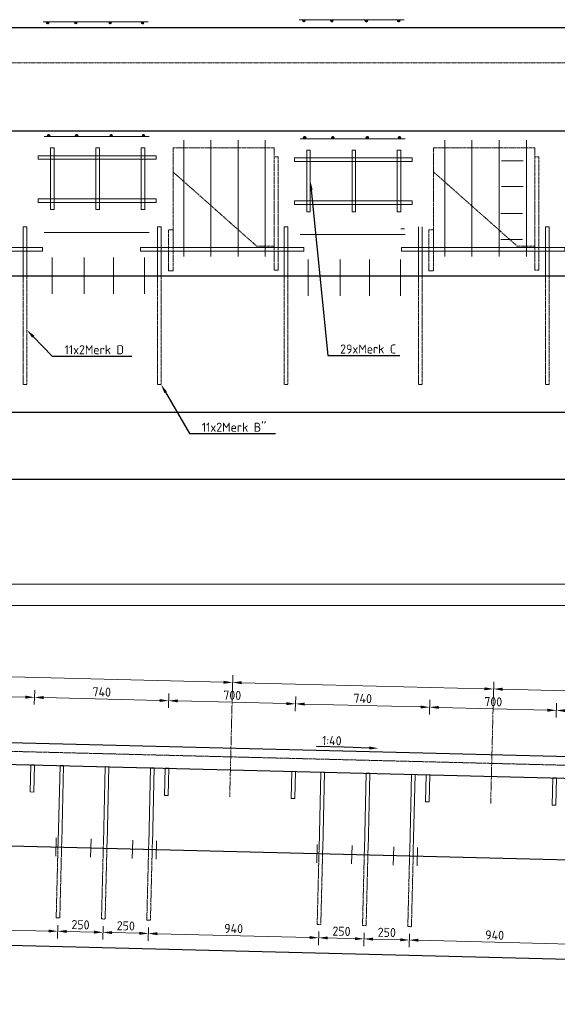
# Model space of a CAD drawing. Header units: millimetres. Extents: x -8028558 to 327273, y -63352 to 83293.
# Tile 161 of 195: x 249233 to 252198, y 4980 to 10410. Entities that reach past the tile are written whole.
import ezdxf
from ezdxf import colors
from ezdxf.entities.mleader import LeaderData, LeaderLine
from ezdxf.math import Vec2, Vec3

# ---------------------------------------------------------------- set-up
doc = ezdxf.new("R2010")
doc.units = ezdxf.units.MM
for name, pattern in [('NLCS-HIDDEN', [4, 2, -2]), ('XX-AFBREEK', [7, 4, -1, 1, -1]), ('XX-HART', [13, 4, -2, 1, -2, 4]), ('ZZ-HIDDEN-SO', [4, 2, -2])]:
    doc.linetypes.add(name, pattern=pattern)
for name, color, linetype, lineweight in [('B-CO-BC-AFBREEKLIJN-G', 7, 'XX-AFBREEK', 18), ('B-CO-BC-BETONVORM-GD', 90, 'Continuous', 25), ('B-CO-BC-BETONVORM-GN', 10, 'ZZ-HIDDEN-SO', 13), ('B-CO-BC-STORTNAAD-GD', 10, 'BC-STORTNAAD', 25), ('B-CO-BC-WAPENING-GD', 130, 'Continuous', 25), ('B-CO-BC-WAPENING_HOOFDWAPENING-G', 170, 'Continuous', 18), ('B-CO-BC-WAPENING_HOOFDWAPENING-GN', 140, 'NLCS-HIDDEN', 13), ('B-CO-SC-STAALVORM-AD', 252, 'Continuous', 18), ('X-XX-AL-HARTLIJN-G', 7, 'XX-HART', 18), ('X-XX-AL-M', 7, 'Continuous', 18), ('X-XX-AL-VERWIJZING-T25', 7, 'Continuous', 25)]:
    doc.layers.add(name, color=color, linetype=linetype, lineweight=lineweight)
doc.styles.add('NLCS-ISO-MM20-T25', font='NLCS-ISO.ttf', dxfattribs={"height": 50})
doc.linetypes.add('BC-STORTNAAD', pattern='A,15,-1,[175,NLCS.SHX,S=1,R=0,X=0,Y=0],-1', length=17)
doc.dimstyles.new('NLCS-MM20-T25-PIJL_L0_H4', dxfattribs={"dimscale": 20, "dimtxt": 2.5, "dimasz": 2.5, "dimexe": 2, "dimexo": 2, "dimgap": 0.7, "dimtad": 1, "dimdec": 0, "dimzin": 0, "dimdsep": 46, "dimtxsty": 'NLCS-ISO-MM20-T25', "dimcen": 0, "dimdle": 2, "dimclrd": 256, "dimclre": 256, "dimclrt": 256, "dimadec": 4, "dimazin": 0, "dimtfac": 1, "dimtdec": 3, "dimtofl": 0, "dimtmove": 0, "dimatfit": 3, "dimfxl": 2, "dimfxlon": 1, "dimtfillclr": 256, "dimtolj": 1, "dimtzin": 0, "dimlwd": -1, "dimlwe": -1, "dimarcsym": 0})
pattern_1 = [(45, (-5, 0), (-2.828427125, 2.828427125), []), (45, (-5, 2.4284), (-2.828427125, 2.828427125), []), (45, (-5, 2.5284), (-2.828427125, 2.828427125), []), (45, (-5, 2.6284), (-2.828427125, 2.828427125), [])]
pattern_2 = [(45, (0, 0), (-2.828427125, 2.828427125), []), (45, (0, 2.4284), (-2.828427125, 2.828427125), []), (45, (0, 2.5284), (-2.828427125, 2.828427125), []), (45, (0, 2.6284), (-2.828427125, 2.828427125), [])]

# ---------------------------------------------------------------- blocks, each defined once
blk = doc.blocks.new('*D965')
at = {"layer": 'X-XX-AL-M', "transparency": 16777216}
for p, q in [((242734.8, 7257.1), (242734.8, 7337.1)), ((262309.8, 7257.1), (262309.8, 7337.1)), ((262259.8, 7297.1), (242784.8, 7297.1))]:
    blk.add_line(p, q, dxfattribs=at)
for points in [[(242784.8, 7305.4), (242784.8, 7288.8), (242734.8, 7297.1)], [(262259.8, 7305.4), (262259.8, 7288.8), (262309.8, 7297.1)]]:
    blk.add_solid(points, dxfattribs=at)
at = {"layer": 'X-XX-AL-M', "transparency": 16777216, "insert": (252522.3, 7336.1), "char_height": 50, "attachment_point": 5, "style": 'NLCS-ISO-MM20-T25'}
blk.add_mtext('\\A1;19575', dxfattribs=at)
blk = doc.blocks.new('*D1324')
at = {"layer": 'X-XX-AL-M', "transparency": 16777216}
for p, q in [((245664.4, 7140), (245664.4, 7220)), ((260834.5, 7180), (245714.4, 7180)), ((260884.5, 7140), (260884.5, 7220))]:
    blk.add_line(p, q, dxfattribs=at)
for points in [[(245714.4, 7188.3), (245714.4, 7171.6), (245664.4, 7180)], [(260834.5, 7188.3), (260834.5, 7171.6), (260884.5, 7180)]]:
    blk.add_solid(points, dxfattribs=at)
at = {"layer": 'X-XX-AL-M', "transparency": 16777216, "insert": (253274.5, 7219), "char_height": 50, "attachment_point": 5, "style": 'NLCS-ISO-MM20-T25'}
blk.add_mtext('\\A1;15220', dxfattribs=at)
blk = doc.blocks.new('*D1338')
at = {"layer": 'X-XX-AL-M', "transparency": 16777216}
for p, q in [((252192.6, 6561.1), (252194.6, 6641.1)), ((252883.4, 6583.9), (252243.6, 6599.9)), ((252932.4, 6542.6), (252934.4, 6622.6))]:
    blk.add_line(p, q, dxfattribs=at)
for points in [[(252243.8, 6608.2), (252243.4, 6591.5), (252193.6, 6601.1)], [(252883.6, 6592.2), (252883.2, 6575.5), (252933.4, 6582.6)]]:
    blk.add_solid(points, dxfattribs=at)
at = {"layer": 'X-XX-AL-M', "transparency": 16777216, "insert": (252564.5, 6630.9), "char_height": 50, "attachment_point": 5, "rotation": 358.5679, "style": 'NLCS-ISO-MM20-T25'}
blk.add_mtext('\\A1;740', dxfattribs=at)
blk = doc.blocks.new('*D1339')
at = {"layer": 'X-XX-AL-M', "transparency": 16777216}
for p, q in [((251492.9, 6578.6), (251494.9, 6658.6)), ((252192.6, 6561.1), (252194.6, 6641.1)), ((252143.7, 6602.4), (251543.8, 6617.4))]:
    blk.add_line(p, q, dxfattribs=at)
for points in [[(251544, 6625.7), (251543.6, 6609), (251493.9, 6618.6)], [(252143.9, 6610.7), (252143.4, 6594), (252193.6, 6601.1)]]:
    blk.add_solid(points, dxfattribs=at)
at = {"layer": 'X-XX-AL-M', "transparency": 16777216, "insert": (251844.7, 6648.9), "char_height": 50, "attachment_point": 5, "rotation": 358.5679, "style": 'NLCS-ISO-MM20-T25'}
blk.add_mtext('\\A1;700', dxfattribs=at)
blk = doc.blocks.new('*D1340')
at = {"layer": 'X-XX-AL-M', "transparency": 16777216}
for p, q in [((250753.1, 6597.1), (250755.1, 6677.1)), ((251443.9, 6619.9), (250804.1, 6635.9)), ((251492.9, 6578.6), (251494.9, 6658.6))]:
    blk.add_line(p, q, dxfattribs=at)
for points in [[(250804.3, 6644.2), (250803.9, 6627.5), (250754.1, 6637.1)], [(251444.1, 6628.2), (251443.7, 6611.5), (251493.9, 6618.6)]]:
    blk.add_solid(points, dxfattribs=at)
at = {"layer": 'X-XX-AL-M', "transparency": 16777216, "insert": (251124.9, 6666.9), "char_height": 50, "attachment_point": 5, "rotation": 358.5679, "style": 'NLCS-ISO-MM20-T25'}
blk.add_mtext('\\A1;740', dxfattribs=at)
blk = doc.blocks.new('*D1341')
at = {"layer": 'X-XX-AL-M', "transparency": 16777216}
for p, q in [((250053.3, 6614.6), (250055.3, 6694.6)), ((250704.1, 6638.4), (250104.3, 6653.4)), ((250753.1, 6597.1), (250755.1, 6677.1))]:
    blk.add_line(p, q, dxfattribs=at)
for points in [[(250104.5, 6661.7), (250104.1, 6645), (250054.3, 6654.6)], [(250704.3, 6646.7), (250703.9, 6630), (250754.1, 6637.1)]]:
    blk.add_solid(points, dxfattribs=at)
at = {"layer": 'X-XX-AL-M', "transparency": 16777216, "insert": (250405.2, 6684.8), "char_height": 50, "attachment_point": 5, "rotation": 358.5679, "style": 'NLCS-ISO-MM20-T25'}
blk.add_mtext('\\A1;700', dxfattribs=at)
blk = doc.blocks.new('*D1342')
at = {"layer": 'X-XX-AL-M', "transparency": 16777216}
for p, q in [((249313.5, 6633.1), (249315.5, 6713.1)), ((250053.3, 6614.6), (250055.3, 6694.6)), ((250004.3, 6655.9), (249364.5, 6671.8))]:
    blk.add_line(p, q, dxfattribs=at)
for points in [[(249364.7, 6680.2), (249364.3, 6663.5), (249314.5, 6673.1)], [(250004.5, 6664.2), (250004.1, 6647.5), (250054.3, 6654.6)]]:
    blk.add_solid(points, dxfattribs=at)
at = {"layer": 'X-XX-AL-M', "transparency": 16777216, "insert": (249685.4, 6702.8), "char_height": 50, "attachment_point": 5, "rotation": 358.5679, "style": 'NLCS-ISO-MM20-T25'}
blk.add_mtext('\\A1;740', dxfattribs=at)
blk = doc.blocks.new('*D1343')
at = {"layer": 'X-XX-AL-M', "transparency": 16777216}
for p, q in [((248613.8, 6650.6), (248615.8, 6730.6)), ((249264.6, 6674.3), (248664.7, 6689.3)), ((249313.5, 6633.1), (249315.5, 6713.1))]:
    blk.add_line(p, q, dxfattribs=at)
for points in [[(248664.9, 6697.7), (248664.5, 6681), (248614.8, 6690.6)], [(249264.8, 6682.7), (249264.3, 6666), (249314.5, 6673.1)]]:
    blk.add_solid(points, dxfattribs=at)
at = {"layer": 'X-XX-AL-M', "transparency": 16777216, "insert": (248965.6, 6720.8), "char_height": 50, "attachment_point": 5, "rotation": 358.5679, "style": 'NLCS-ISO-MM20-T25'}
blk.add_mtext('\\A1;700', dxfattribs=at)
blk = doc.blocks.new('*D972')
at = {"layer": 'X-XX-AL-M', "transparency": 16777216}
for p, q in [((251845.6, 6679.1), (251847.6, 6759.1)), ((253236.2, 6684.4), (251896.6, 6717.9)), ((253285.2, 6643.1), (253287.2, 6723.1))]:
    blk.add_line(p, q, dxfattribs=at)
for points in [[(251896.8, 6726.2), (251896.4, 6709.5), (251846.6, 6719.1)], [(253236.4, 6692.7), (253236, 6676), (253286.2, 6683.1)]]:
    blk.add_solid(points, dxfattribs=at)
at = {"layer": 'X-XX-AL-M', "transparency": 16777216, "insert": (252567.4, 6740.1), "char_height": 50, "attachment_point": 5, "rotation": 358.5679, "style": 'NLCS-ISO-MM20-T25'}
blk.add_mtext('\\A1;8x1440=11520', dxfattribs=at)
blk = doc.blocks.new('*D973')
at = {"layer": 'X-XX-AL-M', "transparency": 16777216}
for p, q in [((250406.1, 6715.1), (250408.1, 6795.1)), ((251796.6, 6720.4), (250457, 6753.8)), ((251845.6, 6679.1), (251847.6, 6759.1))]:
    blk.add_line(p, q, dxfattribs=at)
for points in [[(250457.3, 6762.2), (250456.8, 6745.5), (250407.1, 6755.1)], [(251796.8, 6728.7), (251796.4, 6712), (251846.6, 6719.1)]]:
    blk.add_solid(points, dxfattribs=at)
at = {"layer": 'X-XX-AL-M', "transparency": 16777216, "insert": (251127.8, 6776.1), "char_height": 50, "attachment_point": 5, "rotation": 358.5679, "style": 'NLCS-ISO-MM20-T25'}
blk.add_mtext('\\A1;  ', dxfattribs=at)
blk = doc.blocks.new('*D974')
at = {"layer": 'X-XX-AL-M', "transparency": 16777216}
for p, q in [((248966.5, 6751.1), (248968.5, 6831.1)), ((250357.1, 6756.3), (249017.5, 6789.8)), ((250406.1, 6715.1), (250408.1, 6795.1))]:
    blk.add_line(p, q, dxfattribs=at)
for points in [[(249017.7, 6798.2), (249017.3, 6781.5), (248967.5, 6791.1)], [(250357.3, 6764.7), (250356.9, 6748), (250407.1, 6755.1)]]:
    blk.add_solid(points, dxfattribs=at)
blk = doc.blocks.new('*D1298')
at = {"layer": 'X-XX-AL-M', "transparency": 16777216}
for p, q in [((248503.5, 5440.7), (248501.6, 5366.9)), ((248552.6, 5405.6), (249392.4, 5384.6)), ((249443.2, 5417.2), (249441.3, 5343.4))]:
    blk.add_line(p, q, dxfattribs=at)
for points in [[(248552.8, 5414), (248552.4, 5397.3), (248502.6, 5406.9)], [(249392.6, 5393), (249392.2, 5376.3), (249442.3, 5383.4)]]:
    blk.add_solid(points, dxfattribs=at)
at = {"layer": 'X-XX-AL-M', "transparency": 16777216, "insert": (248973.5, 5434.1), "char_height": 50, "attachment_point": 5, "rotation": 358.5679, "style": 'NLCS-ISO-MM20-T25'}
blk.add_mtext('\\A1;940', dxfattribs=at)
blk = doc.blocks.new('*D1299')
at = {"layer": 'X-XX-AL-M', "transparency": 16777216}
for p, q in [((249443.2, 5417.2), (249441.3, 5343.4)), ((249492.3, 5382.1), (249642.3, 5378.4)), ((249693.1, 5410.9), (249691.3, 5337.1))]:
    blk.add_line(p, q, dxfattribs=at)
for points in [[(249492.5, 5390.5), (249492.1, 5373.8), (249442.3, 5383.4)], [(249642.5, 5386.7), (249642.1, 5370.1), (249692.3, 5377.1)]]:
    blk.add_solid(points, dxfattribs=at)
at = {"layer": 'X-XX-AL-M', "transparency": 16777216, "insert": (249568.3, 5419.2), "char_height": 50, "attachment_point": 5, "rotation": 358.5679, "style": 'NLCS-ISO-MM20-T25'}
blk.add_mtext('\\A1;250', dxfattribs=at)
blk = doc.blocks.new('*D1300')
at = {"layer": 'X-XX-AL-M', "transparency": 16777216}
for p, q in [((249693.1, 5410.9), (249691.3, 5337.1)), ((249742.2, 5375.9), (249892.2, 5372.1)), ((249943, 5404.7), (249941.2, 5330.9))]:
    blk.add_line(p, q, dxfattribs=at)
for points in [[(249742.5, 5384.2), (249742, 5367.6), (249692.3, 5377.1)], [(249892.4, 5380.5), (249892, 5363.8), (249942.2, 5370.9)]]:
    blk.add_solid(points, dxfattribs=at)
at = {"layer": 'X-XX-AL-M', "transparency": 16777216, "insert": (249818.2, 5413), "char_height": 50, "attachment_point": 5, "rotation": 358.5679, "style": 'NLCS-ISO-MM20-T25'}
blk.add_mtext('\\A1;250', dxfattribs=at)
blk = doc.blocks.new('*D1301')
at = {"layer": 'X-XX-AL-M', "transparency": 16777216}
for p, q in [((249943, 5404.7), (249941.2, 5330.9)), ((250882.7, 5381.2), (250880.9, 5307.4)), ((249992.2, 5369.6), (250831.9, 5348.6))]:
    blk.add_line(p, q, dxfattribs=at)
for points in [[(249992.4, 5378), (249992, 5361.3), (249942.2, 5370.9)], [(250832.1, 5357), (250831.7, 5340.3), (250881.9, 5347.4)]]:
    blk.add_solid(points, dxfattribs=at)
at = {"layer": 'X-XX-AL-M', "transparency": 16777216, "insert": (250413, 5398.1), "char_height": 50, "attachment_point": 5, "rotation": 358.5679, "style": 'NLCS-ISO-MM20-T25'}
blk.add_mtext('\\A1;940', dxfattribs=at)
blk = doc.blocks.new('*D1302')
at = {"layer": 'X-XX-AL-M', "transparency": 16777216}
for p, q in [((250882.7, 5381.2), (250880.9, 5307.4)), ((250931.9, 5346.1), (251081.8, 5342.4)), ((251132.7, 5374.9), (251130.8, 5301.2))]:
    blk.add_line(p, q, dxfattribs=at)
for points in [[(250932.1, 5354.5), (250931.7, 5337.8), (250881.9, 5347.4)], [(251082, 5350.7), (251081.6, 5334.1), (251131.8, 5341.1)]]:
    blk.add_solid(points, dxfattribs=at)
at = {"layer": 'X-XX-AL-M', "transparency": 16777216, "insert": (251007.8, 5383.3), "char_height": 50, "attachment_point": 5, "rotation": 358.5679, "style": 'NLCS-ISO-MM20-T25'}
blk.add_mtext('\\A1;250', dxfattribs=at)
blk = doc.blocks.new('*D1303')
at = {"layer": 'X-XX-AL-M', "transparency": 16777216}
for p, q in [((251132.7, 5374.9), (251130.8, 5301.2)), ((251181.8, 5339.9), (251331.8, 5336.1)), ((251382.6, 5368.7), (251380.7, 5294.9))]:
    blk.add_line(p, q, dxfattribs=at)
for points in [[(251182, 5348.2), (251181.6, 5331.6), (251131.8, 5341.1)], [(251332, 5344.5), (251331.5, 5327.8), (251381.7, 5334.9)]]:
    blk.add_solid(points, dxfattribs=at)
at = {"layer": 'X-XX-AL-M', "transparency": 16777216, "insert": (251257.8, 5377), "char_height": 50, "attachment_point": 5, "rotation": 358.5679, "style": 'NLCS-ISO-MM20-T25'}
blk.add_mtext('\\A1;250', dxfattribs=at)
blk = doc.blocks.new('*D1304')
at = {"layer": 'X-XX-AL-M', "transparency": 16777216}
for p, q in [((251382.6, 5368.7), (251380.7, 5294.9)), ((251431.7, 5333.6), (252271.5, 5312.7)), ((252322.3, 5345.2), (252320.4, 5271.4))]:
    blk.add_line(p, q, dxfattribs=at)
for points in [[(251431.9, 5342), (251431.5, 5325.3), (251381.7, 5334.9)], [(252271.7, 5321), (252271.3, 5304.3), (252321.4, 5311.4)]]:
    blk.add_solid(points, dxfattribs=at)
at = {"layer": 'X-XX-AL-M', "transparency": 16777216, "insert": (251852.6, 5362.1), "char_height": 50, "attachment_point": 5, "rotation": 358.5679, "style": 'NLCS-ISO-MM20-T25'}
blk.add_mtext('\\A1;940', dxfattribs=at)

msp = doc.modelspace()

# ---------------------------------------------------------------- hatches: boundary and pattern name
at = {"layer": 'B-CO-SC-STAALVORM-AD'}
h = msp.add_hatch(dxfattribs=at)
h.set_pattern_fill('ACO-STAAL', color=256, pattern_type=2)
h.set_pattern_definition(pattern_1)
h.paths.add_polyline_path([(249393.5, 10392.1, -1), (249381.5, 10392.1, -1)])
h = msp.add_hatch(dxfattribs=at)
h.set_pattern_fill('ACO-STAAL', color=256, pattern_type=2)
h.set_pattern_definition(pattern_1)
h.paths.add_polyline_path([(249548.2, 10392.1, -1), (249536.2, 10392.1, -1)])
h = msp.add_hatch(dxfattribs=at)
h.set_pattern_fill('ACO-STAAL', color=256, pattern_type=2)
h.set_pattern_definition(pattern_1)
h.paths.add_polyline_path([(249738.2, 10392.1, -1), (249726.2, 10392.1, -1)])
h = msp.add_hatch(dxfattribs=at)
h.set_pattern_fill('ACO-STAAL', color=256, pattern_type=2)
h.set_pattern_definition(pattern_1)
h.paths.add_polyline_path([(249916.5, 10392.1, -1), (249904.5, 10392.1, -1)])
h = msp.add_hatch(dxfattribs=at)
h.set_pattern_fill('ACO-STAAL', color=256, pattern_type=2)
h.set_pattern_definition(pattern_1)
h.paths.add_polyline_path([(250806.1, 10403.7, -1), (250794.1, 10403.7, -1)])
h = msp.add_hatch(dxfattribs=at)
h.set_pattern_fill('ACO-STAAL', color=256, pattern_type=2)
h.set_pattern_definition(pattern_1)
h.paths.add_polyline_path([(250960.7, 10403.7, -1), (250948.7, 10403.7, -1)])
h = msp.add_hatch(dxfattribs=at)
h.set_pattern_fill('ACO-STAAL', color=256, pattern_type=2)
h.set_pattern_definition(pattern_1)
h.paths.add_polyline_path([(251150.8, 10403.7, -1), (251138.8, 10403.7, -1)])
h = msp.add_hatch(dxfattribs=at)
h.set_pattern_fill('ACO-STAAL', color=256, pattern_type=2)
h.set_pattern_definition(pattern_1)
h.paths.add_polyline_path([(251329, 10403.7, -1), (251317, 10403.7, -1)])
h = msp.add_hatch(dxfattribs=at)
h.set_pattern_fill('ACO-STAAL', color=256, pattern_type=2)
h.set_pattern_definition(pattern_2)
h.paths.add_polyline_path([(249398.5, 9770.9, 1), (249386.5, 9770.9, 1)])
h = msp.add_hatch(dxfattribs=at)
h.set_pattern_fill('ACO-STAAL', color=256, pattern_type=2)
h.set_pattern_definition(pattern_2)
h.paths.add_polyline_path([(249553.2, 9770.9, 1), (249541.2, 9770.9, 1)])
h = msp.add_hatch(dxfattribs=at)
h.set_pattern_fill('ACO-STAAL', color=256, pattern_type=2)
h.set_pattern_definition(pattern_2)
h.paths.add_polyline_path([(249743.2, 9770.9, 1), (249731.2, 9770.9, 1)])
h = msp.add_hatch(dxfattribs=at)
h.set_pattern_fill('ACO-STAAL', color=256, pattern_type=2)
h.set_pattern_definition(pattern_2)
h.paths.add_polyline_path([(249921.5, 9770.9, 1), (249909.5, 9770.9, 1)])
h = msp.add_hatch(dxfattribs=at)
h.set_pattern_fill('ACO-STAAL', color=256, pattern_type=2)
h.set_pattern_definition(pattern_2)
h.paths.add_polyline_path([(250811.1, 9759.3, 1), (250799.1, 9759.3, 1)])
h = msp.add_hatch(dxfattribs=at)
h.set_pattern_fill('ACO-STAAL', color=256, pattern_type=2)
h.set_pattern_definition(pattern_2)
h.paths.add_polyline_path([(250965.7, 9759.3, 1), (250953.7, 9759.3, 1)])
h = msp.add_hatch(dxfattribs=at)
h.set_pattern_fill('ACO-STAAL', color=256, pattern_type=2)
h.set_pattern_definition(pattern_2)
h.paths.add_polyline_path([(251155.8, 9759.3, 1), (251143.8, 9759.3, 1)])
h = msp.add_hatch(dxfattribs=at)
h.set_pattern_fill('ACO-STAAL', color=256, pattern_type=2)
h.set_pattern_definition(pattern_2)
h.paths.add_polyline_path([(251334, 9759.3, 1), (251322, 9759.3, 1)])

# ---------------------------------------------------------------- linework, layer by layer
at = {"layer": 'B-CO-BC-AFBREEKLIJN-G', "flags": 128}
msp.add_lwpolyline([(263813.8, 10171.4), (241819.5, 10171.4)], dxfattribs=at)
at = {"layer": 'B-CO-BC-BETONVORM-GD', "flags": 128}
for points in [[(262329.6, 10364.7), (243125.6, 10364.7)], [(262329.6, 9794.7), (243104.6, 9794.7)], [(262329.6, 8994.7), (242955.6, 8994.7)], [(244180.6, 8246.4), (262329.6, 8246.4)], [(244914.4, 7875.3), (262329.6, 7876.9)], [(244935.4, 7875.3), (262329.6, 7876.9)], [(242729.6, 6465.3), (260928.8, 6010.3)], [(245640.4, 6512.5), (260730.2, 6135.3)], [(262109.8, 4980.5), (242704.6, 5465.6)]]:
    msp.add_lwpolyline(points, dxfattribs=at)
at = {"layer": 'B-CO-BC-BETONVORM-GN', "flags": 128}
msp.add_lwpolyline([(245630.6, 6464), (260884.6, 6082.7)], dxfattribs=at)
at = {"layer": 'B-CO-BC-STORTNAAD-GD', "flags": 128}
msp.add_lwpolyline([(242718.4, 6015.4), (261959.6, 5534.4)], dxfattribs=at)
at = {"layer": 'B-CO-BC-WAPENING-GD'}
for centre in [(249387.5, 10392.1), (249542.2, 10392.1), (249732.2, 10392.1), (249910.5, 10392.1), (250800.1, 10403.7), (250954.7, 10403.7), (251144.8, 10403.7), (251323, 10403.7), (249392.5, 9770.9), (249547.2, 9770.9), (249737.2, 9770.9), (249915.5, 9770.9), (250805.1, 9759.3), (250959.7, 9759.3), (251149.8, 9759.3), (251328, 9759.3)]:
    msp.add_circle(centre, 6, dxfattribs=at)
at = {"layer": 'B-CO-BC-WAPENING_HOOFDWAPENING-G', "flags": 128}
for points in [[(249941.3, 10398.2), (249362.3, 10398.2)], [(251353.8, 10409.8), (250774.9, 10409.8)], [(249946.3, 9764.8), (249367.3, 9764.8)], [(250137.4, 9104.2), (250137.4, 9745.8)], [(250287.4, 9104.2), (250287.4, 9745.8)], [(250437.4, 9104.2), (250437.4, 9745.8)], [(250587.4, 9104.2), (250587.4, 9745.8)], [(251358.8, 9753.3), (250779.9, 9753.3)], [(251577.4, 9104.2), (251577.4, 9745.8)], [(251727.4, 9104.2), (251727.4, 9745.8)], [(251877.4, 9104.2), (251877.4, 9745.8)], [(252027.4, 9104.2), (252027.4, 9745.8)], [(252010.2, 9631.3), (251890.1, 9631.3)], [(252010.2, 9489.3), (251890.1, 9489.3)], [(252007, 9340.2), (251886.9, 9340.2)], [(249272.4, 9268.3), (249252.4, 9268.3)], [(249252.4, 9268.3), (249252.4, 8998.3)], [(249272.4, 9268.3), (249272.4, 8998.3)], [(249946.3, 9237.1), (249367.3, 9237.1)], [(250012.6, 9268.3), (249992.6, 9268.3)], [(249992.6, 9268.3), (249992.6, 8998.3)], [(250012.6, 9268.3), (250012.6, 8998.3)], [(250712.4, 9268.3), (250692.4, 9268.3)], [(250692.4, 9268.3), (250692.4, 8998.3)], [(250712.4, 9268.3), (250712.4, 8998.3)], [(251355.6, 9256.7), (251335.6, 9256.7)], [(251432.6, 9268.3), (251432.6, 8998.3)], [(251452.6, 9268.3), (251452.6, 8998.3)], [(252132.4, 9268.3), (252132.4, 8998.3)], [(252152.4, 9268.3), (252132.4, 9268.3)], [(252152.4, 9268.3), (252152.4, 8998.3)], [(251358.8, 9225.5), (250779.9, 9225.5)], [(252007, 9198.2), (251886.9, 9198.2)], [(249412.3, 9098.3), (249412.3, 8898.3)], [(249587.8, 9098.3), (249587.8, 8898.3)], [(249750.4, 9098.3), (249750.4, 8898.3)], [(249921.1, 9098.3), (249921.1, 8898.3)], [(250824.8, 9086.7), (250824.8, 8886.7)], [(251000.3, 9086.7), (251000.3, 8886.7)], [(251163, 9086.7), (251163, 8886.7)], [(251333.7, 9086.7), (251333.7, 8886.7)], [(249291.5, 6151.2), (249295.2, 6301.1)], [(249295.2, 6301.1), (249315.2, 6300.6)], [(249311.5, 6150.7), (249315.2, 6300.6)], [(249444.6, 5875.6), (249455.2, 6297.1)], [(249455.2, 6297.1), (249475.2, 6296.6)], [(249464.6, 5875.1), (249475.2, 6296.6)], [(249694.6, 5869.3), (249705.1, 6290.9)], [(249705.1, 6290.9), (249725.1, 6290.4)], [(249714.6, 5868.8), (249725.1, 6290.4)], [(249944.5, 5863.1), (249955, 6284.6)], [(249955, 6284.6), (249975, 6284.1)], [(249964.5, 5862.6), (249975, 6284.1)], [(250031.3, 6132.7), (250035, 6282.6)], [(250035, 6282.6), (250055, 6282.1)], [(250051.2, 6132.2), (250055, 6282.1)], [(250731, 6115.2), (250734.8, 6265.1)], [(250734.8, 6265.1), (250754.8, 6264.6)], [(250751, 6114.7), (250754.8, 6264.6)], [(250884.2, 5839.6), (250894.7, 6261.1)], [(250894.7, 6261.1), (250914.7, 6260.6)], [(250904.2, 5839.1), (250914.7, 6260.6)], [(251134.1, 5833.3), (251144.7, 6254.9)], [(251144.7, 6254.9), (251164.7, 6254.4)], [(251154.1, 5832.8), (251164.7, 6254.4)], [(251384, 5827.1), (251394.6, 6248.7)], [(251394.6, 6248.7), (251414.6, 6248.2)], [(251404, 5826.6), (251414.6, 6248.2)], [(251470.8, 6096.7), (251474.6, 6246.7)], [(251474.6, 6246.7), (251494.5, 6246.2)], [(251490.8, 6096.2), (251494.5, 6246.2)], [(252170.6, 6079.2), (252174.3, 6229.2)], [(252174.3, 6229.2), (252194.3, 6228.7)], [(252190.6, 6078.7), (252194.3, 6228.7)], [(249291.5, 6151.2), (249311.5, 6150.7)], [(250031.3, 6132.7), (250051.2, 6132.2)], [(250731, 6115.2), (250751, 6114.7)], [(251470.8, 6096.7), (251490.8, 6096.2)], [(252170.6, 6079.2), (252190.6, 6078.7)], [(249432.1, 5797.6), (249434.6, 5898.9)], [(249623.8, 5792.1), (249626.3, 5893.4)], [(249854.1, 5784.6), (249856.6, 5885.9)], [(249985.4, 5779.9), (249987.9, 5881.3)], [(250871.6, 5760.9), (250874.1, 5862.2)], [(251063.3, 5755.4), (251065.9, 5856.7)], [(251293.6, 5747.9), (251296.1, 5849.2)], [(251424.9, 5743.2), (251427.4, 5844.5)]]:
    msp.add_lwpolyline(points, dxfattribs=at)
at = {"layer": 'B-CO-BC-WAPENING_HOOFDWAPENING-G'}
for points in [[(249423.3, 9702.4), (249403.3, 9702.4), (249403.3, 9362.4), (249423.3, 9362.4)], [(249673.3, 9702.4), (249653.3, 9702.4), (249653.3, 9362.4), (249673.3, 9362.4)], [(249923.3, 9702.4), (249903.3, 9702.4), (249903.3, 9362.4), (249923.3, 9362.4)], [(250835.8, 9690.8), (250815.8, 9690.8), (250815.8, 9350.8), (250835.8, 9350.8)], [(251085.8, 9690.8), (251065.8, 9690.8), (251065.8, 9350.8), (251085.8, 9350.8)], [(251335.8, 9690.8), (251315.8, 9690.8), (251315.8, 9350.8), (251335.8, 9350.8)], [(249985.2, 9659.8), (249335.2, 9659.8), (249335.2, 9639.8), (249985.2, 9639.8)], [(251397.8, 9648.2), (250747.8, 9648.2), (250747.8, 9628.2), (251397.8, 9628.2)], [(249985.2, 9422.3), (249335.2, 9422.3), (249335.2, 9402.3), (249985.2, 9402.3)], [(251397.8, 9410.7), (250747.8, 9410.7), (250747.8, 9390.7), (251397.8, 9390.7)], [(249359.4, 9153.3), (248459.4, 9153.3), (248459.4, 9133.3), (249359.4, 9133.3)], [(250799.4, 9153.3), (249899.4, 9153.3), (249899.4, 9133.3), (250799.4, 9133.3)], [(252239.4, 9153.3), (251339.4, 9153.3), (251339.4, 9133.3), (252239.4, 9133.3)]]:
    msp.add_lwpolyline(points, close=True, dxfattribs=at)
at = {"layer": 'B-CO-BC-WAPENING_HOOFDWAPENING-GN', "flags": 128}
for points in [[(250637.1, 9702.6), (250078.5, 9702.6)], [(250078.5, 9702.6), (250078.5, 9161.3)], [(250637.1, 9653.9), (250637.1, 9702.6)], [(252074.2, 9702.6), (251515.6, 9702.6)], [(251515.6, 9702.6), (251515.6, 9161.3)], [(252074.2, 9653.9), (252074.2, 9702.6)], [(250539.8, 9161.3), (250078.5, 9570.1)], [(251976.9, 9161.3), (251515.6, 9570.1)], [(250637.1, 9161.3), (250539.8, 9161.3)], [(252074.2, 9161.3), (251976.9, 9161.3)], [(249252.4, 8398.3), (249252.4, 8998.3)], [(249272.4, 8998.3), (249272.4, 8398.3)], [(249992.6, 8398.3), (249992.6, 8998.3)], [(250012.6, 8998.3), (250012.6, 8398.3)], [(250692.4, 8398.3), (250692.4, 8998.3)], [(250712.4, 8998.3), (250712.4, 8398.3)], [(251432.6, 8398.3), (251432.6, 8998.3)], [(251452.6, 8998.3), (251452.6, 8398.3)], [(252132.4, 8398.3), (252132.4, 8998.3)], [(252152.4, 8998.3), (252152.4, 8398.3)], [(249272.4, 8398.3), (249252.4, 8398.3)], [(250012.6, 8398.3), (249992.6, 8398.3)], [(250712.4, 8398.3), (250692.4, 8398.3)], [(251452.6, 8398.3), (251432.6, 8398.3)], [(252152.4, 8398.3), (252132.4, 8398.3)], [(249444.6, 5875.6), (249434.2, 5457.4)], [(249464.6, 5875.1), (249454.2, 5456.9)], [(249694.6, 5869.3), (249684.1, 5451.2)], [(249714.6, 5868.8), (249704.1, 5450.7)], [(249944.5, 5863.1), (249934, 5444.9)], [(249964.5, 5862.6), (249954, 5444.4)], [(250884.2, 5839.6), (250873.7, 5421.4)], [(250904.2, 5839.1), (250893.7, 5420.9)], [(251134.1, 5833.3), (251123.7, 5415.2)], [(251154.1, 5832.8), (251143.7, 5414.7)], [(251384, 5827.1), (251373.6, 5408.9)], [(251404, 5826.6), (251393.6, 5408.4)], [(249434.2, 5457.4), (249454.2, 5456.9)], [(249684.1, 5451.2), (249704.1, 5450.7)], [(249934, 5444.9), (249954, 5444.4)], [(250873.7, 5421.4), (250893.7, 5420.9)], [(251123.7, 5415.2), (251143.7, 5414.7)], [(251373.6, 5408.9), (251393.6, 5408.4)]]:
    msp.add_lwpolyline(points, dxfattribs=at)
at = {"layer": 'B-CO-BC-WAPENING_HOOFDWAPENING-GN'}
for points in [[(250659.4, 9027.9), (250637.1, 9027.9), (250637.1, 9653.9), (250659.4, 9653.9)], [(252096.5, 9027.9), (252074.2, 9027.9), (252074.2, 9653.9), (252096.5, 9653.9)], [(250078.5, 9251.7), (250053.2, 9251.7), (250053.2, 9025.8), (250078.5, 9025.8)], [(251515.6, 9251.7), (251490.4, 9251.7), (251490.4, 9025.8), (251515.6, 9025.8)]]:
    msp.add_lwpolyline(points, close=True, dxfattribs=at)
at = {"layer": 'X-XX-AL-HARTLIJN-G', "flags": 128}
for points in [[(250391.3, 6123.7), (250407.1, 6755.2)], [(251830.8, 6087.7), (251846.6, 6719.2)]]:
    msp.add_lwpolyline(points, dxfattribs=at)

# ---------------------------------------------------------------- dimensions: what is measured, and where the dimension line sits
at = {"layer": 'X-XX-AL-M'}
for base, p1, p2, picture, middle in [((242734.8, 7297.1), (262309.8, 6811.5), (242734.8, 6693.9), '*D965', (252522.3, 7336.1)), ((245664.4, 7180), (260884.5, 6160), (245664.4, 6562), '*D1324', (253274.5, 7219))]:
    dim = msp.add_linear_dim(base=base, p1=p1, p2=p2, dimstyle='NLCS-MM20-T25-PIJL_L0_H4', dxfattribs=at)
    dim.commit()
    dim.dimension.update_dxf_attribs({"geometry": picture, "text_midpoint": middle})
for base, p1, p2, text, picture, middle in [((248967.5, 6791.1), (250395, 6273.6), (248955.5, 6309.6), ' ', '*D974', (249687.3, 6773.1)), ((250407.1, 6755.1), (251834.6, 6237.7), (250395, 6273.6), '  ', '*D973', (251127.8, 6776.1)), ((251846.6, 6719.1), (253274.1, 6201.7), (251834.6, 6237.7), '8x<>=11520', '*D972', (252567.4, 6740.1))]:
    dim = msp.add_linear_dim(base=base, p1=p1, p2=p2, angle=358.5679, text=text, dimstyle='NLCS-MM20-T25-PIJL_L0_H4', dxfattribs=at)
    dim.commit()
    dim.dimension.update_dxf_attribs({"geometry": picture, "text_midpoint": middle})
for base, p1, p2, angle, picture, middle in [((248614.8, 6690.6), (249305.2, 6300.9), (248605.4, 6318.4), 358.5679, '*D1343', (248965.6, 6720.8)), ((249314.5, 6673.1), (250045, 6282.4), (249305.2, 6300.9), 358.5679, '*D1342', (249685.4, 6702.8)), ((250054.3, 6654.6), (250744.8, 6264.9), (250045, 6282.4), 358.5679, '*D1341', (250405.2, 6684.8)), ((250754.1, 6637.1), (251484.6, 6246.4), (250744.8, 6264.9), 358.5679, '*D1340', (251124.9, 6666.9)), ((251493.9, 6618.6), (252184.3, 6228.9), (251484.6, 6246.4), 358.5679, '*D1339', (251844.7, 6648.9)), ((252193.6, 6601.1), (252924.1, 6210.4), (252184.3, 6228.9), 358.5679, '*D1338', (252564.5, 6630.9)), ((249442.3, 5383.4), (248504.5, 5480.6), (249444.2, 5457.1), 178.5679, '*D1298', (248973.5, 5434.1)), ((249692.3, 5377.1), (249444.2, 5457.1), (249694.1, 5450.9), 178.5679, '*D1299', (249568.3, 5419.2)), ((249942.2, 5370.9), (249694.1, 5450.9), (249944, 5444.7), 178.5679, '*D1300', (249818.2, 5413)), ((250881.9, 5347.4), (249944, 5444.7), (250883.7, 5421.2), 178.5679, '*D1301', (250413, 5398.1)), ((251131.8, 5341.1), (250883.7, 5421.2), (251133.7, 5414.9), 178.5679, '*D1302', (251007.8, 5383.3)), ((251381.7, 5334.9), (251133.7, 5414.9), (251383.6, 5408.7), 178.5679, '*D1303', (251257.8, 5377)), ((252321.4, 5311.4), (251383.6, 5408.7), (252323.3, 5385.2), 178.5679, '*D1304', (251852.6, 5362.1))]:
    dim = msp.add_linear_dim(base=base, p1=p1, p2=p2, angle=angle, dimstyle='NLCS-MM20-T25-PIJL_L0_H4', dxfattribs=at)
    dim.commit()
    dim.dimension.update_dxf_attribs({"geometry": picture, "text_midpoint": middle})

# ---------------------------------------------------------------- leaders
at = {"layer": 'X-XX-AL-VERWIJZING-T25'}
ml = msp.add_multileader_mtext('Standard', dxfattribs=at)
ml.set_content('29xMerk C', color=256, style='NLCS-ISO-MM20-T25')
ml.set_leader_properties(color=256, linetype='ByLayer', lineweight=-1)
ml.build(insert=Vec2(0, 0))
ml.multileader.update_dxf_attribs({"text_left_attachment_type": 5, "text_right_attachment_type": 5, "dogleg_length": 50, "arrow_head_size": 50})
ctx = ml.context
ctx.base_point, ctx.char_height, ctx.arrow_head_size, ctx.landing_gap_size, ctx.plane_origin = Vec3(250982.3, 8558.9), 50, 50, 18, Vec3(250835.8, 9520.8)
ctx.left_attachment, ctx.right_attachment = 5, 5
notes = []
notes.append((ctx, [(0, (1, 1, 0), (250932.3, 8558.9), (1, 0), 50, [(0, [(250835.8, 9520.8)], 0, [])])]))
ctx.mtext.insert, ctx.mtext.flow_direction = Vec3(251000.3, 8618.9), 5
ml = msp.add_multileader_mtext('Standard', dxfattribs=at)
ml.set_content('11x2Merk D', color=256, style='NLCS-ISO-MM20-T25')
ml.set_leader_properties(color=256, linetype='ByLayer', lineweight=-1)
ml.build(insert=Vec2(0, 0))
ml.multileader.update_dxf_attribs({"text_left_attachment_type": 5, "text_right_attachment_type": 5, "dogleg_length": 50, "arrow_head_size": 50})
ctx = ml.context
ctx.base_point, ctx.char_height, ctx.arrow_head_size, ctx.landing_gap_size, ctx.plane_origin = Vec3(249461.9, 8554.9), 50, 50, 18, Vec3(249298.1, 8752)
ctx.left_attachment, ctx.right_attachment = 5, 5
notes.append((ctx, [(0, (1, 1, 0), (249411.9, 8554.9), (1, 0), 50, [(0, [(249272.4, 8698.3)], 0, [])])]))
ctx.mtext.insert, ctx.mtext.flow_direction = Vec3(249479.9, 8614.9), 5
ml = msp.add_multileader_mtext('Standard', dxfattribs=at)
ml.set_content("11x2Merk B''", color=256, style='NLCS-ISO-MM20-T25')
ml.set_leader_properties(color=256, linetype='ByLayer', lineweight=-1)
ml.build(insert=Vec2(0, 0))
ml.multileader.update_dxf_attribs({"text_left_attachment_type": 5, "text_right_attachment_type": 5, "dogleg_length": 50, "arrow_head_size": 50})
ctx = ml.context
ctx.base_point, ctx.char_height, ctx.arrow_head_size, ctx.landing_gap_size, ctx.plane_origin = Vec3(250219, 8127.5), 50, 50, 18, Vec3(250012.6, 8398.3)
ctx.left_attachment, ctx.right_attachment = 5, 5
notes.append((ctx, [(0, (1, 1, 0), (250169, 8127.5), (1, 0), 50, [(0, [(250012.6, 8398.3)], 0, [])])]))
ctx.mtext.insert, ctx.mtext.flow_direction = Vec3(250237, 8187.5), 5
ml = msp.add_multileader_mtext('Standard', dxfattribs=at)
ml.set_content('6 Ø125xØ119 Hostalit-Z\\P1 Ø110xØ103 Hostalit-Z\\P(buis 100mm uitstek)', color=256, style='NLCS-ISO-MM20-T25')
ml.set_leader_properties(color=256, linetype='ByLayer', lineweight=-1)
ml.build(insert=Vec2(0, 0))
ml.multileader.update_dxf_attribs({"text_left_attachment_type": 5, "text_right_attachment_type": 5, "dogleg_length": 50, "arrow_head_size": 50})
ctx = ml.context
ctx.base_point, ctx.char_height, ctx.arrow_head_size, ctx.landing_gap_size, ctx.plane_origin = Vec3(241993, 8042), 50, 50, 18, Vec3(242489.2, 8307.2)
ctx.left_attachment, ctx.right_attachment = 5, 5
notes.append((ctx, [(1, (1, 1, 0), (242794, 8042), (-1, 0), 50, [(0, [(243210.1, 8249.5)], 0, [])])]))
ctx.mtext.insert, ctx.mtext.width, ctx.mtext.flow_direction = Vec3(242011, 8273.7), 13466.668, 5
ml = msp.add_multileader_mtext('Standard', dxfattribs=at)
ml.set_content('1:40', color=256, style='NLCS-ISO-MM20-T25')
ml.set_leader_properties(color=256, linetype='ByLayer', lineweight=-1)
ml.build(insert=Vec2(0, 0))
ml.multileader.update_dxf_attribs({"text_left_attachment_type": 5, "text_right_attachment_type": 5, "dogleg_length": 50, "arrow_head_size": 50})
ctx = ml.context
ctx.base_point, ctx.char_height, ctx.arrow_head_size, ctx.landing_gap_size, ctx.plane_origin, ctx.plane_x_axis, ctx.plane_y_axis = Vec3(250881.7, 6401.4), 50, 50, 18, Vec3(251211.2, 6392.4), Vec3(0.999624, -0.027417), Vec3(0.027417, 0.999624)
ctx.left_attachment, ctx.right_attachment = 5, 5
notes.append((ctx, [(0, (1, 1, 0), (251072.6, 6396.2), (-0.999624, 0.027417), 50, [(0, [(251211.2, 6392.4)], 0, [])])]))
ctx.mtext.insert, ctx.mtext.text_direction, ctx.mtext.rotation, ctx.mtext.flow_direction = Vec3(250901.3, 6460.9), Vec3(0.999624, -0.027417), 6.255765, 5
for ctx, leaders in notes:
    for number, flags, end, landing, length, lines in leaders:
        leader = LeaderData()
        leader.index, (leader.has_last_leader_line, leader.has_dogleg_vector, leader.attachment_direction) = number, flags
        leader.last_leader_point, leader.dogleg_vector, leader.dogleg_length = Vec3(end), Vec3(landing), length
        for number, points, colour, breaks in lines:
            line = LeaderLine()
            line.index, line.vertices, line.color, line.breaks = number, Vec3.list(points), colors.encode_raw_color(colour), breaks
            leader.lines.append(line)
        ctx.leaders.append(leader)

doc.saveas('drawing.dxf')
